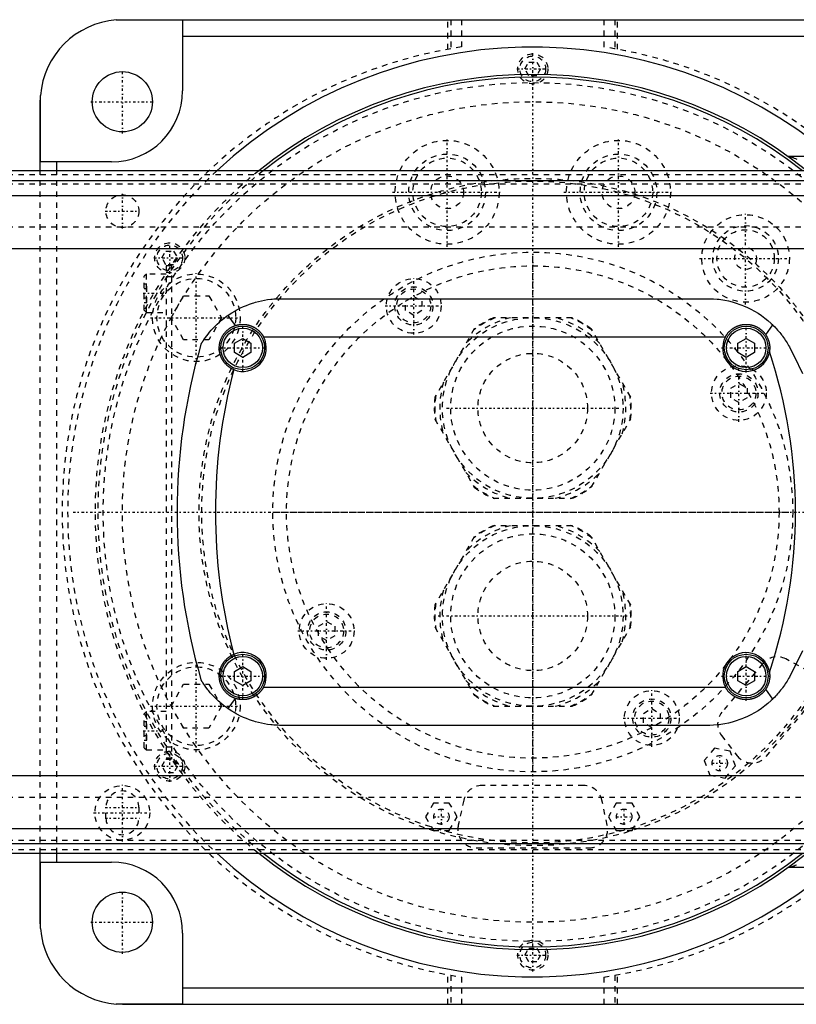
# Model space of a CAD drawing. Extents: x -502 to 139, y -105 to 105.
# Tile 6 of 7: x -94 to 48, y -90 to 90. Entities that reach past the tile are written whole.
import ezdxf

# ---------------------------------------------------------------- set-up
doc = ezdxf.new("R2010")
doc.units = 0
doc.linetypes.add('CENTER', pattern=[1.5, 0.45, -0.5, 0.05, -0.5])
doc.linetypes.add('DASHED', pattern=[2, 1, -1])
for name, color, linetype in [('AM_0', 7, 'CONTINUOUS'), ('AM_3', 7, 'DASHED'), ('AM_7', 7, 'CENTER')]:
    doc.layers.add(name, color=color, linetype=linetype)

msp = doc.modelspace()

# ---------------------------------------------------------------- linework, layer by layer
at = {"layer": 'AM_0', "color": 7, "linetype": 'CONTINUOUS'}
for p, q in [((-75, 90), (75, 90)), ((-76.12, 89.96), (-64, 89.96)), ((-64, 89.96), (-64, 77)), ((-64, 87), (64, 87)), ((-89.96, 64), (-89.96, 76.12)), ((-90, 62.39), (-90, 75)), ((123, 65), (46.64, 65)), ((-77, 64), (-89.96, 64)), ((-87, 62.39), (-87, 64)), ((50, 62.39), (-240, 62.39)), ((-240, 60.6), (50, 60.6)), ((-240, 57.89), (50, 57.89)), ((-240, 48.19), (50, 48.19)), ((-46, 39), (32, 39)), ((-55.72, 35.94), (-54.39, 34.07)), ((42.58, 32.38), (43.84, 34.2)), ((-54.5, 30.87), (-53, 31.73)), ((-54.5, 29.13), (-54.5, 30.87)), ((-53, 31.73), (-51.5, 30.87)), ((-51.5, 30.87), (-51.5, 29.13)), ((-49.19, 32), (35.19, 32)), ((37.5, 30.87), (39, 31.73)), ((37.5, 29.13), (37.5, 30.87)), ((39, 31.73), (40.5, 30.87)), ((40.5, 30.87), (40.5, 29.13)), ((-53, 28.27), (-54.5, 29.13)), ((-51.5, 29.13), (-53, 28.27)), ((39, 28.27), (37.5, 29.13)), ((40.5, 29.13), (39, 28.27)), ((-54.5, -29.13), (-53, -28.27)), ((-53, -28.27), (-51.5, -29.13)), ((37.5, -29.13), (39, -28.27)), ((39, -28.27), (40.5, -29.13)), ((-54.5, -30.87), (-54.5, -29.13)), ((-51.5, -29.13), (-51.5, -30.87)), ((37.5, -30.87), (37.5, -29.13)), ((40.5, -29.13), (40.5, -30.87)), ((-53, -31.73), (-54.5, -30.87)), ((-51.5, -30.87), (-53, -31.73)), ((-49.19, -32), (35.19, -32)), ((39, -31.73), (37.5, -30.87)), ((40.5, -30.87), (39, -31.73)), ((43.84, -34.2), (42.58, -32.38)), ((-54.39, -34.07), (-55.72, -35.94)), ((32, -39), (-46, -39)), ((-240, -48.19), (50, -48.19)), ((-240, -57.89), (50, -57.89)), ((-240, -60.6), (50, -60.6)), ((-240, -62.39), (50, -62.39)), ((-90, -75), (-90, -62.39)), ((-87, -64), (-87, -62.39)), ((-89.96, -64), (-77, -64)), ((-89.96, -76.12), (-89.96, -64)), ((123, -65), (46.64, -65)), ((-64, -77), (-64, -89.96)), ((-64, -87), (64, -87)), ((-64, -89.96), (-76.12, -89.96)), ((-75, -90), (75, -90))]:
    msp.add_line(p, q, dxfattribs=at)
for points in [[(-76.12, 89.96, 0), (-75.93, 89.97, 0), (-75.56, 89.99, 0), (-75.18, 90, 0), (-75, 90, 0)], [(-90, 75, 0), (-90, 75.18, 0), (-89.99, 75.56, 0), (-89.97, 75.93, 0), (-89.96, 76.12, 0)], [(-55.72, 35.94, 0), (-55.48, 36.11, 0), (-54.98, 36.44, 0), (-54.46, 36.74, 0), (-54.2, 36.89, 0), (-53.94, 37.03, 0), (-53.41, 37.3, 0), (-52.88, 37.55, 0), (-52.33, 37.78, 0), (-51.78, 37.99, 0), (-51.23, 38.18, 0), (-50.95, 38.26, 0), (-50.68, 38.34, 0), (-50.12, 38.49, 0), (-49.56, 38.62, 0), (-49, 38.73, 0), (-48.45, 38.82, 0), (-47.89, 38.89, 0), (-47.62, 38.92, 0), (-47.34, 38.95, 0), (-46.8, 38.98, 0), (-46.27, 39, 0), (-46, 39, 0)], [(32, 39, 0), (32.33, 39, 0), (33, 38.97, 0), (33.69, 38.92, 0), (34.03, 38.88, 0), (34.38, 38.83, 0), (35.07, 38.72, 0), (35.77, 38.58, 0), (36.46, 38.4, 0), (37.16, 38.2, 0), (37.85, 37.96, 0), (38.19, 37.83, 0), (38.53, 37.7, 0), (39.21, 37.4, 0), (39.87, 37.07, 0), (40.52, 36.71, 0), (41.16, 36.32, 0), (41.78, 35.91, 0), (42.08, 35.69, 0), (42.38, 35.46, 0), (42.96, 34.99, 0), (43.55, 34.48, 0), (43.84, 34.2, 0)], [(-60.65, 30.62, 0), (-60.65, 30.62, 0), (-60.65, 30.62, 0), (-60.65, 30.63, 0), (-60.64, 30.63, 0), (-60.64, 30.64, 0), (-60.64, 30.65, 0), (-60.63, 30.66, 0), (-60.62, 30.68, 0), (-60.61, 30.7, 0), (-60.59, 30.72, 0), (-60.59, 30.73, 0), (-60.58, 30.74, 0), (-60.57, 30.76, 0), (-60.55, 30.79, 0), (-60.53, 30.82, 0), (-60.52, 30.85, 0), (-60.5, 30.88, 0), (-60.49, 30.9, 0), (-60.48, 30.91, 0), (-60.45, 30.95, 0), (-60.43, 30.98, 0), (-60.42, 31, 0), (-60.41, 31.02, 0), (-60.39, 31.06, 0), (-60.36, 31.09, 0), (-60.35, 31.11, 0), (-60.34, 31.13, 0), (-60.31, 31.17, 0), (-60.29, 31.21, 0), (-60.26, 31.26, 0), (-60.23, 31.3, 0), (-60.2, 31.34, 0), (-60.19, 31.36, 0), (-60.17, 31.39, 0), (-60.14, 31.43, 0), (-60.11, 31.48, 0), (-60.01, 31.64, 0), (-59.81, 31.91, 0), (-59.59, 32.21, 0), (-59.35, 32.53, 0), (-59.21, 32.7, 0), (-59.07, 32.87, 0), (-58.77, 33.22, 0), (-58.43, 33.59, 0), (-58.07, 33.97, 0), (-57.69, 34.35, 0), (-57.28, 34.72, 0), (-57.07, 34.9, 0), (-56.86, 35.08, 0), (-56.41, 35.44, 0), (-55.96, 35.78, 0), (-55.72, 35.94, 0)], [(-54.39, 34.07, 0), (-54.36, 34.08, 0), (-54.31, 34.1, 0), (-54.26, 34.11, 0), (-54.23, 34.12, 0), (-54.2, 34.13, 0), (-54.15, 34.14, 0), (-54.09, 34.16, 0), (-54.03, 34.17, 0), (-53.98, 34.19, 0), (-53.92, 34.2, 0), (-53.9, 34.21, 0), (-53.87, 34.21, 0), (-53.81, 34.22, 0), (-53.76, 34.23, 0), (-53.7, 34.24, 0), (-53.64, 34.25, 0), (-53.59, 34.26, 0), (-53.56, 34.26, 0), (-53.53, 34.27, 0), (-53.48, 34.27, 0), (-53.42, 34.28, 0), (-53.39, 34.28, 0), (-53.37, 34.28, 0), (-53.31, 34.29, 0), (-53.25, 34.29, 0), (-53.23, 34.29, 0), (-53.2, 34.3, 0), (-53.14, 34.3, 0), (-53.09, 34.3, 0), (-53.03, 34.3, 0), (-52.98, 34.3, 0), (-52.93, 34.3, 0), (-52.9, 34.3, 0), (-52.87, 34.3, 0), (-52.82, 34.3, 0), (-52.76, 34.29, 0), (-52.7, 34.29, 0), (-52.65, 34.29, 0), (-52.59, 34.28, 0), (-52.57, 34.28, 0), (-52.54, 34.28, 0), (-52.48, 34.27, 0), (-52.43, 34.26, 0), (-52.37, 34.25, 0), (-52.31, 34.25, 0), (-52.26, 34.24, 0), (-52.23, 34.23, 0), (-52.2, 34.23, 0), (-52.15, 34.21, 0), (-52.09, 34.2, 0), (-52.04, 34.19, 0), (-51.98, 34.18, 0), (-51.92, 34.16, 0), (-51.9, 34.16, 0), (-51.87, 34.15, 0), (-51.81, 34.13, 0), (-51.76, 34.12, 0), (-51.7, 34.1, 0), (-51.65, 34.08, 0), (-51.6, 34.06, 0), (-51.57, 34.05, 0), (-51.54, 34.05, 0), (-51.49, 34.03, 0), (-51.43, 34, 0), (-51.41, 33.99, 0), (-51.38, 33.98, 0), (-51.33, 33.96, 0), (-51.28, 33.94, 0), (-51.25, 33.93, 0), (-51.22, 33.92, 0), (-51.17, 33.89, 0), (-51.12, 33.87, 0), (-51.07, 33.84, 0), (-51.02, 33.82, 0), (-50.97, 33.79, 0), (-50.94, 33.77, 0), (-50.92, 33.76, 0), (-50.87, 33.73, 0), (-50.82, 33.7, 0), (-50.77, 33.68, 0), (-50.72, 33.65, 0), (-50.67, 33.61, 0), (-50.65, 33.6, 0), (-50.62, 33.58, 0), (-50.58, 33.55, 0), (-50.53, 33.52, 0), (-50.48, 33.49, 0), (-50.44, 33.45, 0), (-50.39, 33.42, 0), (-50.37, 33.4, 0), (-50.35, 33.39, 0), (-50.31, 33.35, 0), (-50.26, 33.32, 0), (-50.22, 33.28, 0), (-50.18, 33.24, 0), (-50.14, 33.21, 0), (-50.12, 33.19, 0), (-50.09, 33.17, 0), (-50.05, 33.13, 0), (-50.01, 33.09, 0), (-49.98, 33.06, 0), (-49.94, 33.02, 0), (-49.9, 32.98, 0), (-49.88, 32.96, 0), (-49.86, 32.94, 0), (-49.82, 32.9, 0), (-49.79, 32.86, 0), (-49.77, 32.84, 0), (-49.75, 32.82, 0), (-49.72, 32.77, 0), (-49.68, 32.73, 0), (-49.66, 32.71, 0), (-49.64, 32.69, 0), (-49.61, 32.64, 0), (-49.58, 32.6, 0), (-49.54, 32.56, 0), (-49.51, 32.51, 0), (-49.48, 32.46, 0), (-49.46, 32.44, 0), (-49.44, 32.42, 0), (-49.41, 32.37, 0), (-49.38, 32.32, 0), (-49.35, 32.27, 0), (-49.32, 32.22, 0), (-49.29, 32.18, 0), (-49.28, 32.15, 0), (-49.26, 32.13, 0), (-49.23, 32.08, 0), (-49.21, 32.03, 0), (-49.19, 32, 0)], [(35.19, 32, 0), (35.21, 32.04, 0), (35.25, 32.11, 0), (35.3, 32.18, 0), (35.32, 32.22, 0), (35.34, 32.25, 0), (35.38, 32.33, 0), (35.43, 32.4, 0), (35.48, 32.46, 0), (35.52, 32.53, 0), (35.57, 32.6, 0), (35.6, 32.63, 0), (35.62, 32.66, 0), (35.67, 32.73, 0), (35.73, 32.79, 0), (35.78, 32.85, 0), (35.83, 32.91, 0), (35.89, 32.97, 0), (35.92, 33, 0), (35.94, 33.03, 0), (36, 33.08, 0), (36.06, 33.14, 0), (36.09, 33.16, 0), (36.12, 33.19, 0), (36.18, 33.25, 0), (36.24, 33.3, 0), (36.27, 33.32, 0), (36.3, 33.35, 0), (36.37, 33.4, 0), (36.43, 33.45, 0), (36.5, 33.5, 0), (36.57, 33.55, 0), (36.64, 33.59, 0), (36.67, 33.62, 0), (36.71, 33.64, 0), (36.78, 33.68, 0), (36.85, 33.72, 0), (36.92, 33.77, 0), (37, 33.8, 0), (37.07, 33.84, 0), (37.11, 33.86, 0), (37.15, 33.88, 0), (37.22, 33.92, 0), (37.3, 33.95, 0), (37.38, 33.98, 0), (37.46, 34.01, 0), (37.53, 34.04, 0), (37.57, 34.06, 0), (37.61, 34.07, 0), (37.69, 34.1, 0), (37.77, 34.12, 0), (37.85, 34.14, 0), (37.93, 34.17, 0), (38.02, 34.19, 0), (38.06, 34.2, 0), (38.1, 34.2, 0), (38.18, 34.22, 0), (38.26, 34.24, 0), (38.34, 34.25, 0), (38.42, 34.26, 0), (38.51, 34.27, 0), (38.55, 34.28, 0), (38.59, 34.28, 0), (38.67, 34.29, 0), (38.75, 34.29, 0), (38.79, 34.29, 0), (38.83, 34.3, 0), (38.91, 34.3, 0), (38.99, 34.3, 0), (39.03, 34.3, 0), (39.07, 34.3, 0), (39.15, 34.3, 0), (39.23, 34.29, 0), (39.31, 34.29, 0), (39.39, 34.28, 0), (39.48, 34.27, 0), (39.52, 34.27, 0), (39.56, 34.26, 0), (39.64, 34.25, 0), (39.72, 34.24, 0), (39.8, 34.22, 0), (39.88, 34.21, 0), (39.97, 34.19, 0), (40.01, 34.18, 0), (40.05, 34.17, 0), (40.13, 34.15, 0), (40.21, 34.13, 0), (40.29, 34.1, 0), (40.37, 34.08, 0), (40.45, 34.05, 0), (40.49, 34.03, 0), (40.53, 34.02, 0), (40.61, 33.99, 0), (40.68, 33.96, 0), (40.76, 33.92, 0), (40.84, 33.89, 0), (40.91, 33.85, 0), (40.95, 33.83, 0), (40.99, 33.81, 0), (41.06, 33.77, 0), (41.13, 33.73, 0), (41.21, 33.69, 0), (41.28, 33.65, 0), (41.35, 33.6, 0), (41.38, 33.58, 0), (41.42, 33.56, 0), (41.48, 33.51, 0), (41.55, 33.46, 0), (41.58, 33.44, 0), (41.62, 33.41, 0), (41.68, 33.36, 0), (41.75, 33.31, 0), (41.78, 33.28, 0), (41.81, 33.26, 0), (41.87, 33.2, 0), (41.93, 33.15, 0), (41.99, 33.09, 0), (42.04, 33.04, 0), (42.1, 32.98, 0), (42.13, 32.95, 0), (42.15, 32.92, 0), (42.21, 32.86, 0), (42.26, 32.8, 0), (42.31, 32.74, 0), (42.36, 32.68, 0), (42.42, 32.61, 0), (42.44, 32.58, 0), (42.46, 32.55, 0), (42.51, 32.48, 0), (42.56, 32.41, 0), (42.58, 32.38, 0)], [(-54.66, 26.03, 0), (-54.7, 26.05, 0), (-54.79, 26.09, 0), (-54.88, 26.13, 0), (-54.92, 26.15, 0), (-54.97, 26.18, 0), (-55.05, 26.22, 0), (-55.14, 26.27, 0), (-55.22, 26.32, 0), (-55.31, 26.37, 0), (-55.39, 26.42, 0), (-55.43, 26.45, 0), (-55.47, 26.48, 0), (-55.55, 26.54, 0), (-55.63, 26.59, 0), (-55.7, 26.66, 0), (-55.78, 26.72, 0), (-55.85, 26.78, 0), (-55.89, 26.81, 0), (-55.92, 26.84, 0), (-55.99, 26.91, 0), (-56.06, 26.98, 0), (-56.09, 27.01, 0), (-56.13, 27.05, 0), (-56.19, 27.12, 0), (-56.26, 27.19, 0), (-56.29, 27.23, 0), (-56.32, 27.26, 0), (-56.38, 27.34, 0), (-56.44, 27.41, 0), (-56.49, 27.49, 0), (-56.55, 27.57, 0), (-56.6, 27.65, 0), (-56.63, 27.69, 0), (-56.65, 27.73, 0), (-56.7, 27.81, 0), (-56.75, 27.89, 0), (-56.79, 27.98, 0), (-56.84, 28.06, 0), (-56.88, 28.14, 0), (-56.9, 28.19, 0), (-56.92, 28.23, 0), (-56.96, 28.32, 0), (-56.99, 28.41, 0), (-57.03, 28.49, 0), (-57.06, 28.58, 0), (-57.09, 28.67, 0), (-57.1, 28.72, 0), (-57.12, 28.76, 0), (-57.15, 28.86, 0), (-57.17, 28.95, 0), (-57.19, 29.04, 0), (-57.21, 29.13, 0), (-57.23, 29.23, 0), (-57.24, 29.27, 0), (-57.25, 29.32, 0), (-57.26, 29.42, 0), (-57.27, 29.51, 0), (-57.28, 29.61, 0), (-57.29, 29.7, 0), (-57.3, 29.8, 0), (-57.3, 29.85, 0), (-57.3, 29.89, 0), (-57.3, 29.99, 0), (-57.3, 30.09, 0), (-57.3, 30.14, 0), (-57.3, 30.18, 0), (-57.29, 30.28, 0), (-57.28, 30.38, 0), (-57.28, 30.43, 0), (-57.27, 30.48, 0), (-57.26, 30.57, 0), (-57.25, 30.67, 0), (-57.23, 30.77, 0), (-57.21, 30.86, 0), (-57.19, 30.96, 0), (-57.18, 31.01, 0), (-57.17, 31.05, 0), (-57.14, 31.15, 0), (-57.12, 31.24, 0), (-57.09, 31.33, 0), (-57.06, 31.43, 0), (-57.02, 31.52, 0), (-57.01, 31.56, 0), (-56.99, 31.61, 0), (-56.95, 31.7, 0), (-56.91, 31.79, 0), (-56.87, 31.87, 0), (-56.83, 31.96, 0), (-56.78, 32.05, 0), (-56.76, 32.09, 0), (-56.73, 32.13, 0), (-56.68, 32.22, 0), (-56.63, 32.3, 0), (-56.58, 32.38, 0), (-56.53, 32.46, 0), (-56.47, 32.54, 0), (-56.44, 32.58, 0), (-56.41, 32.62, 0), (-56.35, 32.69, 0), (-56.29, 32.77, 0), (-56.23, 32.84, 0), (-56.17, 32.91, 0), (-56.1, 32.98, 0), (-56.07, 33.01, 0), (-56.03, 33.05, 0), (-55.97, 33.11, 0), (-55.9, 33.18, 0), (-55.86, 33.21, 0), (-55.82, 33.24, 0), (-55.75, 33.3, 0), (-55.68, 33.36, 0), (-55.64, 33.39, 0), (-55.6, 33.42, 0), (-55.53, 33.48, 0), (-55.45, 33.53, 0), (-55.37, 33.59, 0), (-55.29, 33.64, 0), (-55.21, 33.69, 0), (-55.17, 33.71, 0), (-55.13, 33.74, 0), (-55.05, 33.78, 0), (-54.96, 33.83, 0), (-54.88, 33.87, 0), (-54.79, 33.91, 0), (-54.7, 33.95, 0), (-54.66, 33.97, 0), (-54.62, 33.99, 0), (-54.53, 34.02, 0), (-54.44, 34.05, 0), (-54.39, 34.07, 0)], [(43.84, 34.2, 0), (43.95, 34.1, 0), (44.15, 33.89, 0), (44.35, 33.68, 0), (44.45, 33.58, 0), (44.55, 33.47, 0), (44.74, 33.26, 0), (44.93, 33.04, 0), (45.12, 32.82, 0), (45.3, 32.59, 0), (45.48, 32.36, 0), (45.57, 32.25, 0), (45.65, 32.13, 0), (45.82, 31.9, 0), (45.99, 31.66, 0), (46.15, 31.42, 0), (46.31, 31.17, 0), (46.47, 30.93, 0), (46.54, 30.8, 0), (46.62, 30.68, 0), (46.76, 30.43, 0), (46.91, 30.17, 0), (46.98, 30.04, 0)], [(42.58, 32.38, 0), (42.63, 32.3, 0), (42.72, 32.15, 0), (42.81, 32, 0), (42.85, 31.92, 0), (42.89, 31.84, 0), (42.96, 31.68, 0), (43.03, 31.51, 0), (43.08, 31.35, 0), (43.14, 31.18, 0), (43.18, 31.01, 0), (43.2, 30.92, 0), (43.22, 30.84, 0), (43.25, 30.66, 0), (43.27, 30.49, 0), (43.29, 30.31, 0), (43.3, 30.13, 0), (43.3, 29.96, 0), (43.3, 29.87, 0), (43.29, 29.78, 0), (43.28, 29.61, 0), (43.26, 29.43, 0), (43.25, 29.34, 0)], [(46.98, 30.04, 0), (47.78, 28.5, 0), (49.26, 25.34, 0)], [(-54.39, -34.07, 0), (-54.44, -34.05, 0), (-54.53, -34.02, 0), (-54.62, -33.99, 0), (-54.66, -33.97, 0), (-54.7, -33.95, 0), (-54.79, -33.91, 0), (-54.88, -33.87, 0), (-54.96, -33.83, 0), (-55.05, -33.78, 0), (-55.13, -33.74, 0), (-55.17, -33.71, 0), (-55.21, -33.69, 0), (-55.29, -33.64, 0), (-55.37, -33.59, 0), (-55.45, -33.53, 0), (-55.53, -33.48, 0), (-55.6, -33.42, 0), (-55.64, -33.39, 0), (-55.68, -33.36, 0), (-55.75, -33.3, 0), (-55.82, -33.24, 0), (-55.86, -33.21, 0), (-55.9, -33.18, 0), (-55.96, -33.11, 0), (-56.03, -33.05, 0), (-56.07, -33.01, 0), (-56.1, -32.98, 0), (-56.17, -32.91, 0), (-56.23, -32.84, 0), (-56.29, -32.77, 0), (-56.35, -32.69, 0), (-56.41, -32.62, 0), (-56.44, -32.58, 0), (-56.47, -32.54, 0), (-56.53, -32.46, 0), (-56.58, -32.38, 0), (-56.63, -32.3, 0), (-56.69, -32.22, 0), (-56.73, -32.13, 0), (-56.76, -32.09, 0), (-56.78, -32.05, 0), (-56.83, -31.96, 0), (-56.87, -31.87, 0), (-56.91, -31.79, 0), (-56.95, -31.7, 0), (-56.99, -31.61, 0), (-57.01, -31.56, 0), (-57.02, -31.52, 0), (-57.06, -31.43, 0), (-57.09, -31.33, 0), (-57.12, -31.24, 0), (-57.14, -31.14, 0), (-57.17, -31.05, 0), (-57.18, -31, 0), (-57.19, -30.95, 0), (-57.21, -30.86, 0), (-57.23, -30.76, 0), (-57.25, -30.67, 0), (-57.26, -30.57, 0), (-57.27, -30.47, 0), (-57.28, -30.43, 0), (-57.28, -30.38, 0), (-57.29, -30.28, 0), (-57.3, -30.18, 0), (-57.3, -30.14, 0), (-57.3, -30.09, 0), (-57.3, -29.99, 0), (-57.3, -29.9, 0), (-57.3, -29.85, 0), (-57.3, -29.8, 0), (-57.29, -29.7, 0), (-57.28, -29.61, 0), (-57.27, -29.51, 0), (-57.26, -29.42, 0), (-57.25, -29.32, 0), (-57.24, -29.27, 0), (-57.23, -29.23, 0), (-57.21, -29.13, 0), (-57.19, -29.04, 0), (-57.17, -28.95, 0), (-57.14, -28.86, 0), (-57.12, -28.76, 0), (-57.1, -28.72, 0), (-57.09, -28.67, 0), (-57.06, -28.58, 0), (-57.03, -28.49, 0), (-56.99, -28.41, 0), (-56.96, -28.32, 0), (-56.92, -28.23, 0), (-56.9, -28.19, 0), (-56.88, -28.14, 0), (-56.84, -28.06, 0), (-56.79, -27.98, 0), (-56.75, -27.89, 0), (-56.7, -27.81, 0), (-56.65, -27.73, 0), (-56.63, -27.69, 0), (-56.6, -27.65, 0), (-56.55, -27.57, 0), (-56.49, -27.49, 0), (-56.44, -27.41, 0), (-56.38, -27.34, 0), (-56.32, -27.26, 0), (-56.29, -27.23, 0), (-56.26, -27.19, 0), (-56.19, -27.12, 0), (-56.13, -27.05, 0), (-56.09, -27.01, 0), (-56.06, -26.98, 0), (-55.99, -26.91, 0), (-55.92, -26.84, 0), (-55.89, -26.81, 0), (-55.85, -26.78, 0), (-55.78, -26.72, 0), (-55.7, -26.65, 0), (-55.63, -26.59, 0), (-55.55, -26.54, 0), (-55.47, -26.48, 0), (-55.43, -26.45, 0), (-55.39, -26.42, 0), (-55.31, -26.37, 0), (-55.22, -26.32, 0), (-55.14, -26.27, 0), (-55.05, -26.22, 0), (-54.97, -26.18, 0), (-54.92, -26.15, 0), (-54.88, -26.13, 0), (-54.79, -26.09, 0), (-54.7, -26.05, 0), (-54.66, -26.03, 0)], [(49.26, -25.35, 0), (47.78, -28.5, 0), (46.98, -30.04, 0)], [(43.25, -29.34, 0), (43.26, -29.43, 0), (43.28, -29.61, 0), (43.29, -29.78, 0), (43.3, -29.87, 0), (43.3, -29.96, 0), (43.3, -30.13, 0), (43.29, -30.31, 0), (43.27, -30.49, 0), (43.25, -30.66, 0), (43.22, -30.83, 0), (43.2, -30.92, 0), (43.18, -31.01, 0), (43.14, -31.18, 0), (43.08, -31.35, 0), (43.03, -31.51, 0), (42.96, -31.68, 0), (42.89, -31.84, 0), (42.85, -31.92, 0), (42.81, -32, 0), (42.72, -32.15, 0), (42.63, -32.3, 0), (42.58, -32.38, 0)], [(46.98, -30.04, 0), (46.91, -30.17, 0), (46.76, -30.43, 0), (46.61, -30.68, 0), (46.54, -30.81, 0), (46.46, -30.94, 0), (46.31, -31.18, 0), (46.15, -31.43, 0), (45.98, -31.67, 0), (45.81, -31.91, 0), (45.64, -32.14, 0), (45.56, -32.26, 0), (45.47, -32.37, 0), (45.29, -32.6, 0), (45.11, -32.82, 0), (44.92, -33.05, 0), (44.73, -33.26, 0), (44.54, -33.48, 0), (44.44, -33.58, 0), (44.35, -33.69, 0), (44.15, -33.89, 0), (43.94, -34.1, 0), (43.84, -34.2, 0)], [(-55.72, -35.94, 0), (-55.99, -35.76, 0), (-56.5, -35.37, 0), (-56.99, -34.97, 0), (-57.22, -34.77, 0), (-57.44, -34.57, 0), (-57.86, -34.18, 0), (-58.25, -33.78, 0), (-58.61, -33.4, 0), (-58.93, -33.03, 0), (-59.22, -32.68, 0), (-59.36, -32.52, 0), (-59.48, -32.35, 0), (-59.72, -32.04, 0), (-59.93, -31.74, 0), (-60.12, -31.47, 0), (-60.22, -31.32, 0), (-60.25, -31.28, 0), (-60.27, -31.24, 0), (-60.28, -31.22, 0), (-60.3, -31.2, 0), (-60.32, -31.16, 0), (-60.34, -31.12, 0), (-60.37, -31.09, 0), (-60.39, -31.05, 0), (-60.41, -31.02, 0), (-60.42, -31, 0), (-60.43, -30.99, 0), (-60.45, -30.96, 0), (-60.47, -30.93, 0), (-60.48, -30.91, 0), (-60.48, -30.9, 0), (-60.5, -30.87, 0), (-60.52, -30.84, 0), (-60.53, -30.83, 0), (-60.53, -30.82, 0), (-60.55, -30.79, 0), (-60.56, -30.77, 0), (-60.58, -30.75, 0), (-60.59, -30.73, 0), (-60.6, -30.71, 0), (-60.6, -30.7, 0), (-60.61, -30.69, 0), (-60.62, -30.68, 0), (-60.63, -30.66, 0), (-60.63, -30.65, 0), (-60.64, -30.64, 0), (-60.64, -30.63, 0), (-60.65, -30.63, 0), (-60.65, -30.63, 0), (-60.65, -30.62, 0), (-60.65, -30.62, 0), (-60.65, -30.62, 0)], [(-49.19, -32, 0), (-49.21, -32.03, 0), (-49.23, -32.08, 0), (-49.26, -32.13, 0), (-49.28, -32.15, 0), (-49.29, -32.18, 0), (-49.32, -32.22, 0), (-49.35, -32.27, 0), (-49.38, -32.32, 0), (-49.41, -32.37, 0), (-49.44, -32.42, 0), (-49.46, -32.44, 0), (-49.48, -32.46, 0), (-49.51, -32.51, 0), (-49.54, -32.56, 0), (-49.58, -32.6, 0), (-49.61, -32.64, 0), (-49.64, -32.69, 0), (-49.66, -32.71, 0), (-49.68, -32.73, 0), (-49.72, -32.77, 0), (-49.75, -32.82, 0), (-49.77, -32.84, 0), (-49.79, -32.86, 0), (-49.82, -32.9, 0), (-49.86, -32.94, 0), (-49.88, -32.96, 0), (-49.9, -32.98, 0), (-49.94, -33.02, 0), (-49.98, -33.06, 0), (-50.01, -33.09, 0), (-50.05, -33.13, 0), (-50.09, -33.17, 0), (-50.12, -33.19, 0), (-50.14, -33.21, 0), (-50.18, -33.24, 0), (-50.22, -33.28, 0), (-50.26, -33.32, 0), (-50.31, -33.35, 0), (-50.35, -33.39, 0), (-50.37, -33.4, 0), (-50.39, -33.42, 0), (-50.44, -33.45, 0), (-50.48, -33.49, 0), (-50.53, -33.52, 0), (-50.58, -33.55, 0), (-50.62, -33.58, 0), (-50.65, -33.6, 0), (-50.67, -33.61, 0), (-50.72, -33.65, 0), (-50.77, -33.68, 0), (-50.82, -33.7, 0), (-50.87, -33.73, 0), (-50.92, -33.76, 0), (-50.94, -33.77, 0), (-50.97, -33.79, 0), (-51.02, -33.82, 0), (-51.07, -33.84, 0), (-51.12, -33.87, 0), (-51.17, -33.89, 0), (-51.22, -33.92, 0), (-51.25, -33.93, 0), (-51.28, -33.94, 0), (-51.33, -33.96, 0), (-51.38, -33.98, 0), (-51.41, -33.99, 0), (-51.43, -34, 0), (-51.49, -34.03, 0), (-51.54, -34.05, 0), (-51.57, -34.05, 0), (-51.6, -34.06, 0), (-51.65, -34.08, 0), (-51.7, -34.1, 0), (-51.76, -34.12, 0), (-51.81, -34.13, 0), (-51.87, -34.15, 0), (-51.9, -34.16, 0), (-51.92, -34.16, 0), (-51.98, -34.18, 0), (-52.04, -34.19, 0), (-52.09, -34.2, 0), (-52.15, -34.21, 0), (-52.2, -34.23, 0), (-52.23, -34.23, 0), (-52.26, -34.24, 0), (-52.31, -34.25, 0), (-52.37, -34.25, 0), (-52.43, -34.26, 0), (-52.48, -34.27, 0), (-52.54, -34.28, 0), (-52.57, -34.28, 0), (-52.59, -34.28, 0), (-52.65, -34.29, 0), (-52.7, -34.29, 0), (-52.76, -34.29, 0), (-52.82, -34.3, 0), (-52.87, -34.3, 0), (-52.9, -34.3, 0), (-52.93, -34.3, 0), (-52.98, -34.3, 0), (-53.03, -34.3, 0), (-53.09, -34.3, 0), (-53.14, -34.3, 0), (-53.2, -34.3, 0), (-53.23, -34.29, 0), (-53.25, -34.29, 0), (-53.31, -34.29, 0), (-53.37, -34.28, 0), (-53.39, -34.28, 0), (-53.42, -34.28, 0), (-53.48, -34.27, 0), (-53.53, -34.27, 0), (-53.56, -34.26, 0), (-53.59, -34.26, 0), (-53.64, -34.25, 0), (-53.7, -34.24, 0), (-53.76, -34.23, 0), (-53.81, -34.22, 0), (-53.87, -34.21, 0), (-53.9, -34.21, 0), (-53.92, -34.2, 0), (-53.98, -34.19, 0), (-54.03, -34.17, 0), (-54.09, -34.16, 0), (-54.15, -34.14, 0), (-54.2, -34.13, 0), (-54.23, -34.12, 0), (-54.26, -34.11, 0), (-54.31, -34.1, 0), (-54.36, -34.08, 0), (-54.39, -34.07, 0)], [(42.58, -32.38, 0), (42.56, -32.41, 0), (42.51, -32.48, 0), (42.46, -32.55, 0), (42.44, -32.58, 0), (42.42, -32.61, 0), (42.36, -32.68, 0), (42.31, -32.74, 0), (42.26, -32.8, 0), (42.21, -32.86, 0), (42.15, -32.92, 0), (42.13, -32.95, 0), (42.1, -32.98, 0), (42.04, -33.04, 0), (41.99, -33.09, 0), (41.93, -33.15, 0), (41.87, -33.2, 0), (41.81, -33.26, 0), (41.78, -33.28, 0), (41.75, -33.31, 0), (41.68, -33.36, 0), (41.62, -33.41, 0), (41.58, -33.44, 0), (41.55, -33.46, 0), (41.48, -33.51, 0), (41.42, -33.56, 0), (41.38, -33.58, 0), (41.35, -33.6, 0), (41.28, -33.65, 0), (41.21, -33.69, 0), (41.13, -33.73, 0), (41.06, -33.77, 0), (40.99, -33.81, 0), (40.95, -33.83, 0), (40.91, -33.85, 0), (40.84, -33.89, 0), (40.76, -33.92, 0), (40.68, -33.96, 0), (40.61, -33.99, 0), (40.53, -34.02, 0), (40.49, -34.03, 0), (40.45, -34.05, 0), (40.37, -34.08, 0), (40.29, -34.1, 0), (40.21, -34.13, 0), (40.13, -34.15, 0), (40.05, -34.17, 0), (40.01, -34.18, 0), (39.97, -34.19, 0), (39.88, -34.21, 0), (39.8, -34.22, 0), (39.72, -34.24, 0), (39.64, -34.25, 0), (39.56, -34.26, 0), (39.52, -34.27, 0), (39.48, -34.27, 0), (39.39, -34.28, 0), (39.31, -34.29, 0), (39.23, -34.29, 0), (39.15, -34.3, 0), (39.07, -34.3, 0), (39.03, -34.3, 0), (38.99, -34.3, 0), (38.91, -34.3, 0), (38.83, -34.3, 0), (38.79, -34.29, 0), (38.75, -34.29, 0), (38.67, -34.29, 0), (38.59, -34.28, 0), (38.55, -34.28, 0), (38.51, -34.27, 0), (38.42, -34.26, 0), (38.34, -34.25, 0), (38.26, -34.24, 0), (38.18, -34.22, 0), (38.1, -34.2, 0), (38.06, -34.2, 0), (38.02, -34.19, 0), (37.93, -34.17, 0), (37.85, -34.14, 0), (37.77, -34.12, 0), (37.69, -34.1, 0), (37.61, -34.07, 0), (37.57, -34.06, 0), (37.53, -34.04, 0), (37.46, -34.01, 0), (37.38, -33.98, 0), (37.3, -33.95, 0), (37.22, -33.92, 0), (37.15, -33.88, 0), (37.11, -33.86, 0), (37.07, -33.84, 0), (37, -33.8, 0), (36.92, -33.77, 0), (36.85, -33.72, 0), (36.78, -33.68, 0), (36.71, -33.64, 0), (36.67, -33.62, 0), (36.64, -33.59, 0), (36.57, -33.55, 0), (36.5, -33.5, 0), (36.43, -33.45, 0), (36.37, -33.4, 0), (36.3, -33.35, 0), (36.27, -33.32, 0), (36.24, -33.3, 0), (36.18, -33.25, 0), (36.12, -33.19, 0), (36.09, -33.16, 0), (36.06, -33.14, 0), (36, -33.08, 0), (35.94, -33.03, 0), (35.92, -33, 0), (35.89, -32.97, 0), (35.83, -32.91, 0), (35.78, -32.85, 0), (35.73, -32.79, 0), (35.67, -32.73, 0), (35.62, -32.66, 0), (35.6, -32.63, 0), (35.57, -32.6, 0), (35.52, -32.53, 0), (35.48, -32.46, 0), (35.43, -32.4, 0), (35.38, -32.33, 0), (35.34, -32.25, 0), (35.32, -32.22, 0), (35.3, -32.18, 0), (35.25, -32.11, 0), (35.21, -32.04, 0), (35.19, -32, 0)], [(43.84, -34.2, 0), (43.55, -34.48, 0), (42.96, -34.99, 0), (42.38, -35.46, 0), (42.08, -35.69, 0), (41.78, -35.91, 0), (41.16, -36.32, 0), (40.52, -36.71, 0), (39.87, -37.07, 0), (39.21, -37.4, 0), (38.53, -37.7, 0), (38.19, -37.83, 0), (37.85, -37.96, 0), (37.16, -38.2, 0), (36.46, -38.4, 0), (35.77, -38.58, 0), (35.07, -38.72, 0), (34.38, -38.83, 0), (34.03, -38.88, 0), (33.69, -38.92, 0), (33, -38.97, 0), (32.33, -39, 0), (32, -39, 0)], [(-46, -39, 0), (-46.27, -39, 0), (-46.8, -38.98, 0), (-47.34, -38.95, 0), (-47.62, -38.92, 0), (-47.89, -38.89, 0), (-48.45, -38.82, 0), (-49, -38.73, 0), (-49.56, -38.62, 0), (-50.12, -38.49, 0), (-50.68, -38.34, 0), (-50.95, -38.26, 0), (-51.23, -38.18, 0), (-51.78, -37.99, 0), (-52.33, -37.78, 0), (-52.88, -37.55, 0), (-53.41, -37.3, 0), (-53.94, -37.03, 0), (-54.2, -36.89, 0), (-54.46, -36.74, 0), (-54.98, -36.44, 0), (-55.48, -36.11, 0), (-55.72, -35.94, 0)], [(-89.96, -76.12, 0), (-89.97, -75.93, 0), (-89.99, -75.56, 0), (-90, -75.18, 0), (-90, -75, 0)], [(-75, -90, 0), (-75.18, -90, 0), (-75.56, -89.99, 0), (-75.93, -89.97, 0), (-76.12, -89.96, 0)]]:
    msp.add_polyline3d(points, dxfattribs=at)
for centre, radius in [((-75, 75), 5.5), ((-53, 30), 4), ((-53, 30), 3.6), ((39, 30), 4), ((39, 30), 3.6), ((-53, -30), 4), ((-53, -30), 3.6), ((39, -30), 4), ((39, -30), 3.6), ((-75, -75), 5.5)]:
    msp.add_circle(centre, radius, dxfattribs=at)
for centre, radius, start, end in [((-75, 75), 15, 94.2866, 175.7134), ((0, 0), 85, 49.8808, 132.7792), ((0, 0), 80, 51.2468, 128.7532), ((0, 0), 79.5, 51.698, 128.302), ((-77, 77), 13, 270, 0), ((45, 0), 110, 163.8371, 196.1629), ((-53, 30), 4.3, 247.3468, 27.7177), ((39, 30), 4.3, 152.2823, 351.2132), ((-45, 0), 93, 341.6079, 18.3921), ((45, 0), 103, 165.3606, 194.6394), ((-53, -30), 4.3, 332.2823, 112.6532), ((39, -30), 4.3, 8.7868, 207.7177), ((0, 0), 85, 227.2208, 310.1192), ((0, 0), 80, 231.2468, 308.7532), ((0, 0), 79.5, 231.698, 308.302), ((-77, -77), 13, 0, 90), ((-75, -75), 15, 184.2866, 265.7134)]:
    msp.add_arc(centre, radius, start, end, dxfattribs=at)
at = {"layer": 'AM_3', "color": 6, "linetype": 'DASHED'}
for p, q in [((-15.5, 84.59), (-15.5, 90)), ((-15, 90), (-15, 84.68)), ((-13, 90), (-13, 85.01)), ((13, 90), (13, 85.01)), ((15, 90), (15, 84.68)), ((15.5, 84.59), (15.5, 90)), ((-1.44, 81), (-0.72, 82.25)), ((-0.72, 79.75), (-1.44, 81)), ((-0.72, 82.25), (0.72, 82.25)), ((0.72, 82.25), (1.44, 81)), ((1.44, 81), (0.72, 79.75)), ((0.72, 79.75), (-0.72, 79.75)), ((-240, 61.72), (50, 61.72)), ((-90, -62.39), (-90, 62.39)), ((-87, -62.39), (-87, 62.39)), ((-240, 60.02), (50, 60.02)), ((-240, 52.11), (50, 52.11)), ((-67.79, 46.46), (-67.07, 47.71)), ((-67.07, 47.71), (-65.63, 47.71)), ((-65.63, 47.71), (-64.91, 46.46)), ((-67.07, 45.21), (-67.79, 46.46)), ((-65.63, 45.21), (-67.07, 45.21)), ((-66, 45), (-67, 45)), ((-67, 45), (-67, -45)), ((-66, 45.21), (-66, -45.21)), ((-64.91, 46.46), (-65.63, 45.21)), ((-70.6, 43.5), (-71, 43.1)), ((-67, 43.5), (-70.6, 43.5)), ((-70.6, 36.5), (-70.6, 43.5)), ((-71, 36.9), (-71, 43.1)), ((-71, 41.73), (-70.5, 41.73)), ((-70.5, 38.27), (-70.5, 41.73)), ((-66, 43), (-67, 43)), ((-71, 40.87), (-70.5, 40.87)), ((-71, 39.13), (-70.5, 39.13)), ((-71, 38.27), (-70.5, 38.27)), ((-66.11, 35.5), (-63.8, 39.5)), ((-63.8, 39.5), (-59.18, 39.5)), ((-59.18, 39.5), (-56.87, 35.5)), ((-23.25, 38.54), (-21.75, 39.4)), ((-23.25, 36.81), (-23.25, 38.54)), ((-21.75, 39.4), (-20.25, 38.54)), ((-20.25, 38.54), (-20.25, 36.81)), ((-71, 36.9), (-70.6, 36.5)), ((-70.6, 36.5), (-67, 36.5)), ((-21.75, 35.94), (-23.25, 36.81)), ((-20.25, 36.81), (-21.75, 35.94)), ((-63.8, 31.5), (-66.11, 35.5)), ((-56.87, 35.5), (-59.18, 31.5)), ((7.19, 35.5), (-7.19, 35.5)), ((-10.69, 33.48), (-17.89, 21.02)), ((17.89, 21.02), (10.69, 33.48)), ((-59.18, 31.5), (-63.8, 31.5)), ((36.17, 22.62), (37.67, 23.48)), ((37.67, 23.48), (39.17, 22.62)), ((36.17, 20.88), (36.17, 22.62)), ((39.17, 22.62), (39.17, 20.88)), ((37.67, 20.02), (36.17, 20.88)), ((39.17, 20.88), (37.67, 20.02)), ((-17.89, 16.98), (-10.69, 4.52)), ((10.69, 4.52), (17.89, 16.98)), ((-7.19, 2.5), (7.19, 2.5)), ((7.19, -2.5), (-7.19, -2.5)), ((-10.69, -4.52), (-17.89, -16.98)), ((17.89, -16.98), (10.69, -4.52)), ((-39.17, -20.88), (-37.67, -20.02)), ((-39.17, -22.62), (-39.17, -20.88)), ((-37.67, -20.02), (-36.17, -20.88)), ((-36.17, -20.88), (-36.17, -22.62)), ((-17.89, -21.02), (-10.69, -33.48)), ((10.69, -33.48), (17.89, -21.02)), ((-37.67, -23.48), (-39.17, -22.62)), ((-36.17, -22.62), (-37.67, -23.48)), ((50.38, -29.06), (46.22, -26.87)), ((42.03, -27.7), (34.57, -36.58)), ((-66.11, -35.5), (-63.8, -31.5)), ((-63.8, -31.5), (-59.18, -31.5)), ((-59.18, -31.5), (-56.87, -35.5)), ((-63.8, -39.5), (-66.11, -35.5)), ((-56.87, -35.5), (-59.18, -39.5)), ((-7.19, -35.5), (7.19, -35.5)), ((20.25, -36.81), (21.75, -35.94)), ((21.75, -35.94), (23.25, -36.81)), ((42.66, -44.68), (51.41, -34.26)), ((-70.6, -36.5), (-71, -36.9)), ((-71, -43.1), (-71, -36.9)), ((-67, -36.5), (-70.6, -36.5)), ((-70.6, -43.5), (-70.6, -36.5)), ((20.25, -38.54), (20.25, -36.81)), ((23.25, -36.81), (23.25, -38.54)), ((-71, -38.27), (-70.5, -38.27)), ((-71, -39.13), (-70.5, -39.13)), ((-70.5, -41.73), (-70.5, -38.27)), ((-59.18, -39.5), (-63.8, -39.5)), ((21.75, -39.4), (20.25, -38.54)), ((23.25, -38.54), (21.75, -39.4)), ((-71, -40.87), (-70.5, -40.87)), ((34.49, -40.85), (37.37, -44.57)), ((-71, -41.73), (-70.5, -41.73)), ((-71, -43.1), (-70.6, -43.5)), ((-66, -43), (-67, -43)), ((-70.6, -43.5), (-67, -43.5)), ((-66, -45), (-67, -45)), ((33.2, -43.2), (31.34, -45.41)), ((36.04, -43.7), (33.2, -43.2)), ((37.03, -46.42), (36.04, -43.7)), ((-67.79, -46.46), (-67.07, -45.21)), ((-67.07, -47.71), (-67.79, -46.46)), ((-67.07, -45.21), (-65.63, -45.21)), ((-65.63, -45.21), (-64.91, -46.46)), ((-64.91, -46.46), (-65.63, -47.71)), ((31.34, -45.41), (32.33, -48.13)), ((35.17, -48.63), (37.03, -46.42)), ((-65.63, -47.71), (-67.07, -47.71)), ((32.33, -48.13), (35.17, -48.63)), ((9.3, -50), (-9.3, -50)), ((-240, -52.11), (50, -52.11)), ((-78, -56), (-78, -54)), ((-72, -54), (-72, -56)), ((-18.14, -53.2), (-19.59, -55.7)), ((-15.26, -53.2), (-18.14, -53.2)), ((-13.81, -55.7), (-15.26, -53.2)), ((-12.62, -52.68), (-13.62, -57.28)), ((13.62, -57.28), (12.62, -52.68)), ((15.26, -53.2), (13.81, -55.7)), ((18.14, -53.2), (15.26, -53.2)), ((19.59, -55.7), (18.14, -53.2)), ((-19.59, -55.7), (-18.14, -58.2)), ((-15.26, -58.2), (-13.81, -55.7)), ((13.81, -55.7), (15.26, -58.2)), ((18.14, -58.2), (19.59, -55.7)), ((-18.14, -58.2), (-15.26, -58.2)), ((15.26, -58.2), (18.14, -58.2)), ((-240, -60.02), (50, -60.02)), ((-240, -61.72), (50, -61.72)), ((-10.3, -61.4), (10.3, -61.4)), ((-1.44, -81), (-0.72, -79.75)), ((-0.72, -82.25), (-1.44, -81)), ((-0.72, -79.75), (0.72, -79.75)), ((0.72, -79.75), (1.44, -81)), ((1.44, -81), (0.72, -82.25)), ((0.72, -82.25), (-0.72, -82.25)), ((-15.5, -90), (-15.5, -84.59)), ((15.5, -90), (15.5, -84.59)), ((-15, -84.68), (-15, -90)), ((-13, -85.01), (-13, -90)), ((13, -85.01), (13, -90)), ((15, -84.68), (15, -90))]:
    msp.add_line(p, q, dxfattribs=at)
for points in [[(46.81, 65, 0), (46.82, 65, 0), (46.83, 65, 0), (46.85, 65, 0), (46.86, 65, 0), (46.87, 64.99, 0), (46.89, 64.99, 0), (46.91, 64.99, 0), (46.94, 64.98, 0), (46.96, 64.98, 0), (46.99, 64.97, 0), (47, 64.97, 0), (47.01, 64.97, 0), (47.04, 64.96, 0), (47.07, 64.95, 0), (47.1, 64.94, 0), (47.13, 64.93, 0), (47.16, 64.93, 0), (47.17, 64.92, 0), (47.19, 64.92, 0), (47.22, 64.91, 0), (47.25, 64.9, 0), (47.27, 64.89, 0), (47.28, 64.89, 0), (47.31, 64.88, 0), (47.35, 64.86, 0), (47.36, 64.86, 0), (47.38, 64.85, 0), (47.42, 64.84, 0), (47.45, 64.83, 0), (47.49, 64.82, 0), (47.52, 64.8, 0), (47.56, 64.79, 0), (47.57, 64.78, 0), (47.59, 64.78, 0), (47.63, 64.76, 0), (47.66, 64.75, 0), (47.79, 64.7, 0), (48.02, 64.61, 0), (48.25, 64.52, 0)], [(48.2, -64.54, 0), (47.97, -64.63, 0), (47.74, -64.72, 0), (47.62, -64.77, 0), (47.58, -64.78, 0), (47.55, -64.79, 0), (47.53, -64.8, 0), (47.51, -64.81, 0), (47.48, -64.82, 0), (47.45, -64.83, 0), (47.42, -64.84, 0), (47.38, -64.85, 0), (47.35, -64.86, 0), (47.34, -64.87, 0), (47.32, -64.87, 0), (47.29, -64.88, 0), (47.26, -64.89, 0), (47.24, -64.9, 0), (47.23, -64.9, 0), (47.2, -64.91, 0), (47.17, -64.92, 0), (47.15, -64.93, 0), (47.14, -64.93, 0), (47.11, -64.94, 0), (47.08, -64.95, 0), (47.05, -64.95, 0), (47.03, -64.96, 0), (47, -64.97, 0), (46.99, -64.97, 0), (46.98, -64.97, 0), (46.95, -64.98, 0), (46.93, -64.98, 0), (46.91, -64.99, 0), (46.89, -64.99, 0), (46.87, -65, 0), (46.86, -65, 0), (46.85, -65, 0), (46.83, -65, 0), (46.82, -65, 0), (46.81, -65, 0)]]:
    msp.add_polyline3d(points, dxfattribs=at)
for centre, radius in [((0, 81), 2.75), ((0, 81), 2.35), ((0, 0), 78.5), ((0, 0), 75), ((-15.66, 58.44), 9.5), ((15.66, 58.44), 9.5), ((-15.66, 58.44), 7), ((15.66, 58.44), 7), ((-15.66, 58.44), 6.25), ((15.66, 58.44), 6.25), ((-15.66, 58.44), 3), ((15.66, 58.44), 3), ((0, 0), 61), ((0, 0), 60.5), ((-75, 55), 3), ((38.89, 46.35), 8), ((38.89, 46.35), 6), ((38.89, 46.35), 5.25), ((-66.35, 46.46), 2.75), ((-66.35, 46.46), 2.35), ((0, 0), 47.5), ((38.89, 46.35), 2), ((0, 0), 45), ((0, 0), 45), ((-61.49, 35.5), 8), ((-61.49, 35.5), 7.2), ((-21.75, 37.67), 5), ((-21.75, 37.67), 3.5), ((-21.75, 37.67), 3.1), ((0, 19), 16.5), ((0, 19), 15), ((0, 19), 10.01), ((37.67, 21.75), 5), ((37.67, 21.75), 3.5), ((37.67, 21.75), 3.1), ((0, -19), 16.5), ((0, -19), 15), ((0, -19), 10.01), ((-37.67, -21.75), 5), ((-37.67, -21.75), 3.5), ((-37.67, -21.75), 3.1), ((-61.49, -35.5), 8), ((-61.49, -35.5), 7.2), ((21.75, -37.67), 5), ((21.75, -37.67), 3.5), ((21.75, -37.67), 3.1), ((-66.35, -46.46), 2.75), ((-66.35, -46.46), 2.35), ((34.18, -45.92), 1.4), ((-75, -55), 5), ((-16.7, -55.7), 1.4), ((16.7, -55.7), 1.4), ((0, -81), 2.75), ((0, -81), 2.35)]:
    msp.add_circle(centre, radius, dxfattribs=at)
for centre, radius, start, end in [((0, 0), 86, 98.6943, 261.3057), ((0, 0), 86, 278.6943, 81.3057), ((0, 0), 85, 132.7792, 227.2208), ((0, 0), 80, 128.7532, 231.2468), ((0, 0), 79.5, 128.302, 231.698), ((0, 19), 17, 103.9306, 136.0694), ((0, 19), 17.89, 112.7065, 127.2935), ((0, 19), 18, 113.5565, 126.4435), ((0, 19), 17, 43.9306, 76.0694), ((0, 19), 17.89, 52.7065, 67.2935), ((0, 19), 18, 53.5565, 66.4435), ((0, 19), 17, 163.9306, 196.0694), ((0, 19), 17, 343.9306, 16.0694), ((0, 19), 18, 173.5565, 186.4435), ((0, 19), 17.89, 172.7065, 187.2935), ((0, 19), 17.89, 352.7065, 7.2935), ((0, 19), 18, 353.5565, 6.4435), ((0, 19), 17, 223.9306, 256.0694), ((0, 19), 17, 283.9306, 316.0694), ((0, 19), 17.89, 232.7065, 247.2935), ((0, 19), 18, 233.5565, 246.4435), ((0, 19), 17.89, 292.7065, 307.2935), ((0, 19), 18, 293.5565, 306.4435), ((0, -19), 17, 103.9306, 136.0694), ((0, -19), 17.89, 112.7065, 127.2935), ((0, -19), 18, 113.5565, 126.4435), ((0, -19), 17, 43.9306, 76.0694), ((0, -19), 17.89, 52.7065, 67.2935), ((0, -19), 18, 53.5565, 66.4435), ((0, -19), 17, 163.9306, 196.0694), ((0, -19), 17, 343.9306, 16.0694), ((0, -19), 18, 173.5565, 186.4435), ((0, -19), 17.89, 172.7065, 187.2935), ((0, -19), 17.89, 352.7065, 7.2935), ((0, -19), 18, 353.5565, 6.4435), ((44.63, -29.88), 3.4, 62.2648, 140), ((0, -19), 17, 223.9306, 256.0694), ((0, -19), 17, 283.9306, 316.0694), ((0, -19), 17.89, 232.7065, 247.2935), ((0, -19), 18, 233.5565, 246.4435), ((0, -19), 17.89, 292.7065, 307.2935), ((0, -19), 18, 293.5565, 306.4435), ((37.18, -38.77), 3.4, 140, 217.7352), ((40.06, -42.49), 3.4, 217.7352, 320), ((-9.3, -53.4), 3.4, 90, 167.7352), ((9.3, -53.4), 3.4, 12.2648, 90), ((-75, -54), 3, 0, 180), ((-75, -56), 3, 180, 0), ((-10.3, -58), 3.4, 167.7352, 270), ((10.3, -58), 3.4, 270, 12.2648)]:
    msp.add_arc(centre, radius, start, end, dxfattribs=at)
at = {"layer": 'AM_7', "color": 4, "linetype": 'CENTER'}
for p, q in [((0, -84), (0, 84)), ((-2.89, 81), (2.89, 81)), ((-75, 69.22), (-75, 80.78)), ((-80.78, 75), (-69.22, 75)), ((-15.66, 48.46), (-15.66, 68.41)), ((15.66, 48.46), (15.66, 68.41)), ((-75, 51.85), (-75, 58.15)), ((-25.63, 58.44), (-5.68, 58.44)), ((5.68, 58.44), (25.63, 58.44)), ((-78.15, 55), (-71.85, 55)), ((38.89, 37.95), (38.89, 54.75)), ((-66.35, 43.57), (-66.35, 49.35)), ((0, -47.25), (0, 47.25)), ((-69.24, 46.46), (-63.46, 46.46)), ((30.49, 46.35), (47.29, 46.35)), ((-61.49, 27.1), (-61.49, 43.9)), ((-21.75, 32.42), (-21.75, 42.92)), ((-71.2, 40), (-66.8, 40)), ((-27, 37.67), (-16.5, 37.67)), ((-69.89, 35.5), (-53.09, 35.5)), ((-53, 25.8), (-53, 34.2)), ((39, 25.48), (39, 34.52)), ((-57.2, 30), (-48.8, 30)), ((34.48, 30), (43.52, 30)), ((37.67, 16.5), (37.67, 27)), ((32.42, 21.75), (42.92, 21.75)), ((-15.75, 19), (15.75, 19)), ((-84, 0), (84, 0)), ((-47.25, 0), (47.25, 0)), ((-37.67, -27), (-37.67, -16.5)), ((-17.32, -19), (17.32, -19)), ((-42.92, -21.75), (-32.42, -21.75)), ((-53, -34.2), (-53, -25.8)), ((39, -34.52), (39, -25.48)), ((-61.49, -43.9), (-61.49, -27.1)), ((-57.2, -30), (-48.8, -30)), ((34.48, -30), (43.52, -30)), ((21.75, -42.92), (21.75, -32.42)), ((-69.89, -35.5), (-53.09, -35.5)), ((16.5, -37.67), (27, -37.67)), ((-71.2, -40), (-66.8, -40)), ((-66.35, -49.35), (-66.35, -43.57)), ((34.18, -47.39), (34.18, -44.45)), ((-69.24, -46.46), (-63.46, -46.46)), ((32.71, -45.92), (35.65, -45.92)), ((-75, -60.25), (-75, -49.75)), ((-78.15, -54), (-71.85, -54)), ((-80.25, -55), (-69.75, -55)), ((-18.17, -55.7), (-15.23, -55.7)), ((-16.7, -57.17), (-16.7, -54.23)), ((15.23, -55.7), (18.17, -55.7)), ((16.7, -57.17), (16.7, -54.23)), ((-78.15, -56), (-71.85, -56)), ((-75, -80.78), (-75, -69.22)), ((-80.78, -75), (-69.22, -75)), ((-2.89, -81), (2.89, -81))]:
    msp.add_line(p, q, dxfattribs=at)

doc.saveas('drawing.dxf')
